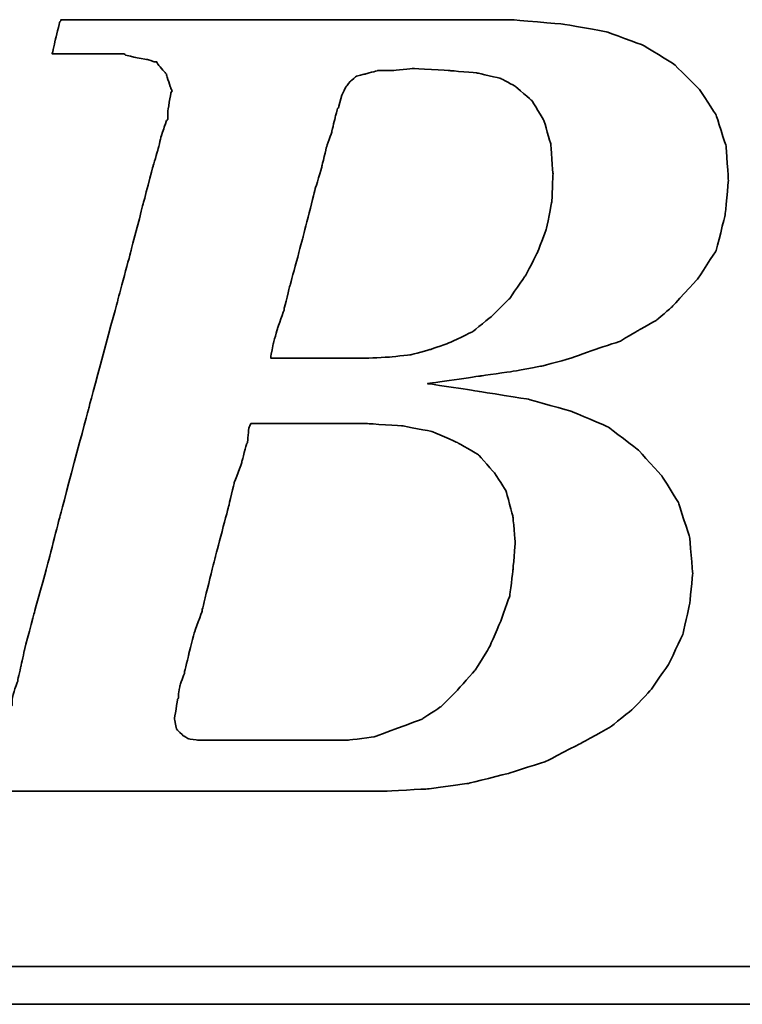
# Model space of a CAD drawing. Header units: millimetres. Extents: x 455 to 817, y 438 to 567.
# Tile 33 of 55: x 719.56 to 724.08, y 471.35 to 477.5. Entities that reach past the tile are written whole.
import ezdxf

# ---------------------------------------------------------------- set-up
doc = ezdxf.new("R2010")
doc.units = ezdxf.units.MM
doc.layers.add('DIM', color=4, linetype='CONTINUOUS')
doc.layers.add('layer 1', color=7, linetype='CONTINUOUS')

# ---------------------------------------------------------------- blocks, each defined once
blk = doc.blocks.new('TBI MOTION logo(完整正式版)')
at = {"layer": 'layer 1', "color": 22, "lineweight": 35}
for points, knots in [([(-64.65375, -6.86375), (-64.65375, -6.86375), (-64.84375, -7.29625), (-64.84375, -7.29625), (-64.84375, -7.29625), (-64.84375, -7.29625), (-64.86875, -7.34375), (-64.86875, -7.34375), (-64.86875, -7.34375), (-64.86875, -7.34375), (-64.86875, -7.36875), (-64.86875, -7.36875), (-64.86875, -7.36875), (-64.86875, -7.36875), (-65.15375, -7.65375), (-65.15375, -7.65375), (-65.15375, -7.65375), (-65.15375, -7.65375), (-65.17875, -7.65375), (-65.17875, -7.65375), (-65.17875, -7.65375), (-65.17875, -7.65375), (-65.20375, -7.67875), (-65.20375, -7.67875), (-65.20375, -7.67875), (-65.20375, -7.67875), (-65.58875, -7.87125), (-65.58875, -7.87125), (-65.58875, -7.87125), (-65.58875, -7.87125), (-65.63375, -7.87125), (-65.63375, -7.87125), (-65.63375, -7.87125), (-65.63375, -7.87125), (-65.65875, -7.89375), (-65.65875, -7.89375), (-65.65875, -7.89375), (-65.65875, -7.89375), (-66.09375, -7.94375), (-66.09375, -7.94375), (-66.09375, -7.94375), (-66.09375, -7.94375), (-66.11375, -7.94375), (-66.11375, -7.94375), (-66.11375, -7.94375), (-66.11375, -7.94375), (-66.16375, -7.94375), (-66.16375, -7.94375), (-66.16375, -7.94375), (-66.16375, -7.94375), (-66.30875, -7.94375), (-66.30875, -7.94375), (-66.30875, -7.94375), (-66.30875, -7.94375), (-66.69375, -7.94375), (-66.69375, -7.94375), (-66.69375, -7.94375), (-66.69375, -7.94375), (-67.07375, -7.94375), (-67.07375, -7.94375), (-67.07375, -7.94375), (-67.07375, -7.94375), (-67.12375, -7.94375), (-67.12375, -7.94375), (-67.12375, -7.94375), (-67.12375, -7.94375), (-67.12375, -7.96625), (-67.12375, -7.96625), (-67.12375, -7.96625), (-67.12375, -7.96625), (-67.14875, -7.99125), (-67.14875, -7.99125), (-67.14875, -7.99125), (-67.14875, -7.99125), (-67.24375, -8.34875), (-67.24375, -8.34875), (-67.24375, -8.34875), (-67.24375, -8.34875), (-67.31375, -8.68625), (-67.31375, -8.68625), (-67.31375, -8.68625), (-67.31375, -8.68625), (-67.26875, -8.68625), (-67.26875, -8.68625), (-67.26875, -8.68625), (-67.26875, -8.68625), (-67.07375, -8.68625), (-67.07375, -8.68625), (-67.07375, -8.68625), (-67.07375, -8.68625), (-66.54875, -8.68625), (-66.54875, -8.68625), (-66.54875, -8.68625), (-66.54875, -8.68625), (-65.82625, -8.68625), (-65.82625, -8.68625), (-65.82625, -8.68625), (-65.82625, -8.68625), (-65.01375, -8.68625), (-65.01375, -8.68625), (-65.01375, -8.68625), (-65.01375, -8.68625), (-64.05375, -8.68625), (-64.05375, -8.68625), (-64.05375, -8.68625), (-64.05375, -8.68625), (-62.08375, -8.68625), (-62.08375, -8.68625), (-62.08375, -8.68625), (-62.08375, -8.68625), (-60.06875, -8.68625), (-60.06875, -8.68625), (-60.06875, -8.68625), (-60.06875, -8.68625), (-59.10875, -8.68625), (-59.10875, -8.68625), (-59.10875, -8.68625), (-59.10875, -8.68625), (-58.29375, -8.68625), (-58.29375, -8.68625), (-58.29375, -8.68625), (-58.29375, -8.68625), (-57.57375, -8.68625), (-57.57375, -8.68625), (-57.57375, -8.68625), (-57.57375, -8.68625), (-57.04875, -8.68625), (-57.04875, -8.68625), (-57.04875, -8.68625), (-57.04875, -8.68625), (-56.85375, -8.68625), (-56.85375, -8.68625), (-56.85375, -8.68625), (-56.85375, -8.68625), (-56.70875, -8.68625), (-56.70875, -8.68625), (-56.70875, -8.68625), (-56.70875, -8.68625), (-56.61375, -8.68625), (-56.61375, -8.68625), (-56.61375, -8.68625), (-56.61375, -8.68625), (-56.56875, -8.68625), (-56.56875, -8.68625), (-56.56875, -8.68625), (-56.56875, -8.68625), (-55.65375, -8.63875), (-55.65375, -8.63875), (-55.65375, -8.63875), (-55.65375, -8.63875), (-54.76875, -8.51875), (-54.76875, -8.51875), (-54.76875, -8.51875), (-54.76875, -8.51875), (-53.90375, -8.30375), (-53.90375, -8.30375), (-53.90375, -8.30375), (-53.90375, -8.30375), (-53.08875, -8.03875), (-53.08875, -8.03875), (-53.08875, -8.03875), (-53.08875, -8.03875), (-52.34375, -7.65375), (-52.34375, -7.65375), (-52.34375, -7.65375), (-52.34375, -7.65375), (-51.69875, -7.29625), (-51.69875, -7.29625), (-51.69875, -7.29625), (-51.69875, -7.29625), (-51.21875, -6.91125), (-51.21875, -6.91125), (-51.21875, -6.91125), (-51.21875, -6.91125), (-50.83375, -6.50375), (-50.83375, -6.50375), (-50.83375, -6.50375), (-50.83375, -6.50375), (-50.44875, -5.94875), (-50.44875, -5.94875), (-50.44875, -5.94875), (-50.44875, -5.94875), (-50.13875, -5.30375), (-50.13875, -5.30375), (-50.13875, -5.30375), (-50.13875, -5.30375), (-49.99375, -4.65375), (-49.99375, -4.65375), (-49.99375, -4.65375), (-49.99375, -4.65375), (-49.92375, -3.98375), (-49.92375, -3.98375), (-49.92375, -3.98375), (-49.92375, -3.98375), (-49.99375, -3.19374), (-49.99375, -3.19374), (-49.99375, -3.19374), (-49.99375, -3.19374), (-50.23374, -2.44874), (-50.23374, -2.44874), (-50.23374, -2.44874), (-50.23374, -2.44874), (-50.59375, -1.87374), (-50.59375, -1.87374), (-50.59375, -1.87374), (-50.59375, -1.87374), (-51.09875, -1.31874), (-51.09875, -1.31874), (-51.09875, -1.31874), (-51.09875, -1.31874), (-51.74375, -0.81875), (-51.74375, -0.81875), (-51.74375, -0.81875), (-51.74375, -0.81875), (-52.53875, -0.48125), (-52.53875, -0.48125), (-52.53875, -0.48125), (-52.53875, -0.48125), (-53.47375, -0.21875), (-53.47375, -0.21875), (-53.47375, -0.21875), (-53.47375, -0.21875), (-54.52875, -0.04874), (-54.52875, -0.04874), (-54.52875, -0.04874), (-54.52875, -0.04874), (-55.65375, 0.12125), (-55.65375, 0.12125), (-55.65375, 0.12125), (-55.65375, 0.12125), (-54.50375, 0.28624), (-54.50375, 0.28624), (-54.50375, 0.28624), (-54.50375, 0.28624), (-53.83375, 0.38124), (-53.83375, 0.38124), (-53.83375, 0.38124), (-53.83375, 0.38124), (-53.18375, 0.50125), (-53.18375, 0.50125), (-53.18375, 0.50125), (-53.18375, 0.50125), (-52.55875, 0.66874), (-52.55875, 0.66874), (-52.55875, 0.66874), (-52.55875, 0.66874), (-52.03375, 0.86124), (-52.03375, 0.86124), (-52.03375, 0.86124), (-52.03375, 0.86124), (-51.50374, 1.03124), (-51.50374, 1.03124), (-51.50374, 1.03124), (-51.50374, 1.03124), (-51.09875, 1.27125), (-51.09875, 1.27125), (-51.09875, 1.27125), (-51.09875, 1.27125), (-50.71375, 1.48624), (-50.71375, 1.48624), (-50.71375, 1.48624), (-50.71375, 1.48624), (-50.37625, 1.77625), (-50.37625, 1.77625), (-50.37625, 1.77625), (-50.37625, 1.77625), (-49.82375, 2.37625), (-49.82375, 2.37625), (-49.82375, 2.37625), (-49.82375, 2.37625), (-49.41875, 2.99625), (-49.41875, 2.99625), (-49.41875, 2.99625), (-49.41875, 2.99625), (-49.22375, 3.76625), (-49.22375, 3.76625), (-49.22375, 3.76625), (-49.22375, 3.76625), (-49.15375, 4.50874), (-49.15375, 4.50874), (-49.15375, 4.50874), (-49.15375, 4.50874), (-49.20375, 5.25125), (-49.20375, 5.25125), (-49.20375, 5.25125), (-49.20375, 5.25125), (-49.41875, 5.92625), (-49.41875, 5.92625), (-49.41875, 5.92625), (-49.41875, 5.92625), (-49.77875, 6.47625), (-49.77875, 6.47625), (-49.77875, 6.47625), (-49.77875, 6.47625), (-50.33125, 7.02624), (-50.33125, 7.02624), (-50.33125, 7.02624), (-50.33125, 7.02624), (-51.00125, 7.43625), (-51.00125, 7.43625), (-51.00125, 7.43625), (-51.00125, 7.43625), (-51.79375, 7.72625), (-51.79375, 7.72625), (-51.79375, 7.72625), (-51.79375, 7.72625), (-52.72875, 7.89124), (-52.72875, 7.89124), (-52.72875, 7.89124), (-52.72875, 7.89124), (-53.83375, 7.98625), (-53.83375, 7.98625), (-53.83375, 7.98625), (-53.83375, 7.98625), (-53.92875, 7.98625), (-53.92875, 7.98625), (-53.92875, 7.98625), (-53.92875, 7.98625), (-54.26375, 7.98625), (-54.26375, 7.98625), (-54.26375, 7.98625), (-54.26375, 7.98625), (-54.74375, 7.98625), (-54.74375, 7.98625), (-54.74375, 7.98625), (-54.74375, 7.98625), (-55.36875, 7.98625), (-55.36875, 7.98625), (-55.36875, 7.98625), (-55.36875, 7.98625), (-56.13375, 7.98625), (-56.13375, 7.98625), (-56.13375, 7.98625), (-56.13375, 7.98625), (-56.94875, 7.98625), (-56.94875, 7.98625), (-56.94875, 7.98625), (-56.94875, 7.98625), (-58.77625, 7.98625), (-58.77625, 7.98625), (-58.77625, 7.98625), (-58.77625, 7.98625), (-60.59875, 7.98625), (-60.59875, 7.98625), (-60.59875, 7.98625), (-60.59875, 7.98625), (-61.41375, 7.98625), (-61.41375, 7.98625), (-61.41375, 7.98625), (-61.41375, 7.98625), (-62.17875, 7.98625), (-62.17875, 7.98625), (-62.17875, 7.98625), (-62.17875, 7.98625), (-62.80375, 7.98625), (-62.80375, 7.98625), (-62.80375, 7.98625), (-62.80375, 7.98625), (-63.30625, 7.98625), (-63.30625, 7.98625), (-63.30625, 7.98625), (-63.30625, 7.98625), (-63.57375, 7.98625), (-63.57375, 7.98625), (-63.57375, 7.98625), (-63.57375, 7.98625), (-63.57375, 7.96375), (-63.57375, 7.96375), (-63.57375, 7.96375), (-63.57375, 7.96375), (-63.59875, 7.94125), (-63.59875, 7.94125), (-63.59875, 7.94125), (-63.59875, 7.94125), (-63.69375, 7.55625), (-63.69375, 7.55625), (-63.69375, 7.55625), (-63.69375, 7.55625), (-63.76375, 7.24624), (-63.76375, 7.24624), (-63.76375, 7.24624), (-63.76375, 7.24624), (-63.23875, 7.24624), (-63.23875, 7.24624), (-63.23875, 7.24624), (-63.23875, 7.24624), (-62.75875, 7.24624), (-62.75875, 7.24624), (-62.75875, 7.24624), (-62.75875, 7.24624), (-62.61125, 7.24624), (-62.61125, 7.24624), (-62.61125, 7.24624), (-62.61125, 7.24624), (-62.56625, 7.24624), (-62.56625, 7.24624), (-62.56625, 7.24624), (-62.56625, 7.24624), (-62.22875, 7.24624), (-62.22875, 7.24624), (-62.22875, 7.24624), (-62.22875, 7.24624), (-62.20375, 7.24624), (-62.20375, 7.24624), (-62.20375, 7.24624), (-62.20375, 7.24624), (-62.17875, 7.21875), (-62.17875, 7.21875), (-62.17875, 7.21875), (-62.17875, 7.21875), (-61.96375, 7.17125), (-61.96375, 7.17125), (-61.96375, 7.17125), (-61.96375, 7.17125), (-61.72375, 7.12624), (-61.72375, 7.12624), (-61.72375, 7.12624), (-61.72375, 7.12624), (-61.70375, 7.12624), (-61.70375, 7.12624), (-61.70375, 7.12624), (-61.70375, 7.12624), (-61.55875, 7.07624), (-61.55875, 7.07624), (-61.55875, 7.07624), (-61.55875, 7.07624), (-61.50875, 7.07624), (-61.50875, 7.07624), (-61.50875, 7.07624), (-61.50875, 7.07624), (-61.48375, 7.02624), (-61.48375, 7.02624), (-61.48375, 7.02624), (-61.48375, 7.02624), (-61.31875, 6.83375), (-61.31875, 6.83375), (-61.31875, 6.83375), (-61.31875, 6.83375), (-61.29375, 6.81125), (-61.29375, 6.81125), (-61.29375, 6.81125), (-61.29375, 6.81125), (-61.29375, 6.78625), (-61.29375, 6.78625), (-61.29375, 6.78625), (-61.29375, 6.78625), (-61.19875, 6.50124), (-61.19875, 6.50124), (-61.19875, 6.50124), (-61.19875, 6.50124), (-61.17375, 6.45124), (-61.17375, 6.45124), (-61.17375, 6.45124), (-61.17375, 6.45124), (-61.19875, 6.40625), (-61.19875, 6.40625), (-61.19875, 6.40625), (-61.19875, 6.40625), (-61.26875, 5.99624), (-61.26875, 5.99624), (-61.26875, 5.99624), (-61.26875, 5.99624), (-61.26875, 5.85125), (-61.26875, 5.85125), (-61.26875, 5.85125), (-61.26875, 5.85125), (-61.26875, 5.82625), (-61.26875, 5.82625), (-61.26875, 5.82625), (-61.26875, 5.82625), (-61.29375, 5.80625), (-61.29375, 5.80625), (-61.29375, 5.80625), (-61.29375, 5.80625), (-61.34125, 5.66125), (-61.34125, 5.66125), (-61.34125, 5.66125), (-61.34125, 5.66125), (-61.41375, 5.44625), (-61.41375, 5.44625), (-61.41375, 5.44625), (-61.41375, 5.44625), (-61.48375, 5.15625), (-61.48375, 5.15625), (-61.48375, 5.15625), (-61.48375, 5.15625), (-61.58375, 4.82124), (-61.58375, 4.82124), (-61.58375, 4.82124), (-61.58375, 4.82124), (-61.79875, 4.00375), (-61.79875, 4.00375), (-61.79875, 4.00375), (-61.79875, 4.00375), (-62.05875, 2.99625), (-62.05875, 2.99625), (-62.05875, 2.99625), (-62.05875, 2.99625), (-62.34875, 1.91625), (-62.34875, 1.91625), (-62.34875, 1.91625), (-62.34875, 1.91625), (-62.97375, -0.41124), (-62.97375, -0.41124), (-62.97375, -0.41124), (-62.97375, -0.41124), (-63.59875, -2.75875), (-63.59875, -2.75875), (-63.59875, -2.75875), (-63.59875, -2.75875), (-63.88375, -3.86374), (-63.88375, -3.86374), (-63.88375, -3.86374), (-63.88375, -3.86374), (-64.14875, -4.82374), (-64.14875, -4.82374), (-64.14875, -4.82374), (-64.14875, -4.82374), (-64.36375, -5.64125), (-64.36375, -5.64125), (-64.36375, -5.64125), (-64.36375, -5.64125), (-64.43625, -5.97625), (-64.43625, -5.97625), (-64.43625, -5.97625), (-64.43625, -5.97625), (-64.50875, -6.28625), (-64.50875, -6.28625), (-64.50875, -6.28625), (-64.50875, -6.28625), (-64.50875, -6.30875), (-64.50875, -6.30875), (-64.50875, -6.30875), (-64.50875, -6.30875), (-64.57875, -6.50375), (-64.57875, -6.50375), (-64.57875, -6.50375), (-64.57875, -6.50375), (-64.62875, -6.69625), (-64.62875, -6.69625), (-64.62875, -6.69625), (-64.62875, -6.69625), (-64.62875, -6.76875), (-64.62875, -6.76875), (-64.62875, -6.76875), (-64.62875, -6.76875), (-64.62875, -6.81375), (-64.62875, -6.81375), (-64.62875, -6.81375), (-64.62875, -6.81375), (-64.62875, -6.83875), (-64.62875, -6.83875), (-64.62875, -6.83875), (-64.62875, -6.83875), (-64.65375, -6.86375), (-64.65375, -6.86375)], [0, 0, 0, 0, 0.00719424, 0.00719424, 0.00719424, 0.00719425, 0.01438849, 0.01438849, 0.01438849, 0.0143885, 0.02158273, 0.02158273, 0.02158273, 0.02158274, 0.02877698, 0.02877698, 0.02877698, 0.02877699, 0.03597122, 0.03597122, 0.03597122, 0.03597123, 0.04316547, 0.04316547, 0.04316547, 0.04316548, 0.05035971, 0.05035971, 0.05035971, 0.05035972, 0.05755396, 0.05755396, 0.05755396, 0.05755397, 0.0647482, 0.0647482, 0.0647482, 0.06474821, 0.07194245, 0.07194245, 0.07194245, 0.07194246, 0.07913669, 0.07913669, 0.07913669, 0.0791367, 0.08633094, 0.08633094, 0.08633094, 0.08633095, 0.09352518, 0.09352518, 0.09352518, 0.09352519, 0.10071942, 0.10071942, 0.10071942, 0.10071943, 0.10791367, 0.10791367, 0.10791367, 0.10791368, 0.11510791, 0.11510791, 0.11510791, 0.11510792, 0.12230216, 0.12230216, 0.12230216, 0.12230217, 0.1294964, 0.1294964, 0.1294964, 0.12949641, 0.13669065, 0.13669065, 0.13669065, 0.13669066, 0.14388489, 0.14388489, 0.14388489, 0.1438849, 0.15107914, 0.15107914, 0.15107914, 0.15107915, 0.15827338, 0.15827338, 0.15827338, 0.15827339, 0.16546763, 0.16546763, 0.16546763, 0.16546764, 0.17266187, 0.17266187, 0.17266187, 0.17266188, 0.17985612, 0.17985612, 0.17985612, 0.17985613, 0.18705036, 0.18705036, 0.18705036, 0.18705037, 0.1942446, 0.1942446, 0.1942446, 0.19424461, 0.20143885, 0.20143885, 0.20143885, 0.20143886, 0.20863309, 0.20863309, 0.20863309, 0.2086331, 0.21582734, 0.21582734, 0.21582734, 0.21582735, 0.22302158, 0.22302158, 0.22302158, 0.22302159, 0.23021583, 0.23021583, 0.23021583, 0.23021584, 0.23741007, 0.23741007, 0.23741007, 0.23741008, 0.24460432, 0.24460432, 0.24460432, 0.24460433, 0.25179856, 0.25179856, 0.25179856, 0.25179857, 0.25899281, 0.25899281, 0.25899281, 0.25899282, 0.26618705, 0.26618705, 0.26618705, 0.26618706, 0.27338129, 0.27338129, 0.27338129, 0.2733813, 0.28057554, 0.28057554, 0.28057554, 0.28057555, 0.28776978, 0.28776978, 0.28776978, 0.28776979, 0.29496403, 0.29496403, 0.29496403, 0.29496404, 0.30215827, 0.30215827, 0.30215827, 0.30215828, 0.30935252, 0.30935252, 0.30935252, 0.30935253, 0.31654676, 0.31654676, 0.31654676, 0.31654677, 0.32374101, 0.32374101, 0.32374101, 0.32374102, 0.33093525, 0.33093525, 0.33093525, 0.33093526, 0.3381295, 0.3381295, 0.3381295, 0.33812951, 0.34532374, 0.34532374, 0.34532374, 0.34532375, 0.35251799, 0.35251799, 0.35251799, 0.352518, 0.35971223, 0.35971223, 0.35971223, 0.35971224, 0.36690647, 0.36690647, 0.36690647, 0.36690648, 0.37410072, 0.37410072, 0.37410072, 0.37410073, 0.38129496, 0.38129496, 0.38129496, 0.38129497, 0.38848921, 0.38848921, 0.38848921, 0.38848922, 0.39568345, 0.39568345, 0.39568345, 0.39568346, 0.4028777, 0.4028777, 0.4028777, 0.40287771, 0.41007194, 0.41007194, 0.41007194, 0.41007195, 0.41726619, 0.41726619, 0.41726619, 0.4172662, 0.42446043, 0.42446043, 0.42446043, 0.42446044, 0.43165468, 0.43165468, 0.43165468, 0.43165469, 0.43884892, 0.43884892, 0.43884892, 0.43884893, 0.44604317, 0.44604317, 0.44604317, 0.44604318, 0.45323741, 0.45323741, 0.45323741, 0.45323742, 0.46043165, 0.46043165, 0.46043165, 0.46043166, 0.4676259, 0.4676259, 0.4676259, 0.46762591, 0.47482014, 0.47482014, 0.47482014, 0.47482015, 0.48201439, 0.48201439, 0.48201439, 0.4820144, 0.48920863, 0.48920863, 0.48920863, 0.48920864, 0.49640288, 0.49640288, 0.49640288, 0.49640289, 0.50359712, 0.50359712, 0.50359712, 0.50359713, 0.51079137, 0.51079137, 0.51079137, 0.51079138, 0.51798561, 0.51798561, 0.51798561, 0.51798562, 0.52517986, 0.52517986, 0.52517986, 0.52517987, 0.5323741, 0.5323741, 0.5323741, 0.53237411, 0.53956835, 0.53956835, 0.53956835, 0.53956836, 0.54676259, 0.54676259, 0.54676259, 0.5467626, 0.55395683, 0.55395683, 0.55395683, 0.55395684, 0.56115108, 0.56115108, 0.56115108, 0.56115109, 0.56834532, 0.56834532, 0.56834532, 0.56834533, 0.57553957, 0.57553957, 0.57553957, 0.57553958, 0.58273381, 0.58273381, 0.58273381, 0.58273382, 0.58992806, 0.58992806, 0.58992806, 0.58992807, 0.5971223, 0.5971223, 0.5971223, 0.59712231, 0.60431655, 0.60431655, 0.60431655, 0.60431656, 0.61151079, 0.61151079, 0.61151079, 0.6115108, 0.61870504, 0.61870504, 0.61870504, 0.61870505, 0.62589928, 0.62589928, 0.62589928, 0.62589929, 0.63309353, 0.63309353, 0.63309353, 0.63309354, 0.64028777, 0.64028777, 0.64028777, 0.64028778, 0.64748201, 0.64748201, 0.64748201, 0.64748202, 0.65467626, 0.65467626, 0.65467626, 0.65467627, 0.6618705, 0.6618705, 0.6618705, 0.66187051, 0.66906475, 0.66906475, 0.66906475, 0.66906476, 0.67625899, 0.67625899, 0.67625899, 0.676259, 0.68345324, 0.68345324, 0.68345324, 0.68345325, 0.69064748, 0.69064748, 0.69064748, 0.69064749, 0.69784173, 0.69784173, 0.69784173, 0.69784174, 0.70503597, 0.70503597, 0.70503597, 0.70503598, 0.71223022, 0.71223022, 0.71223022, 0.71223023, 0.71942446, 0.71942446, 0.71942446, 0.71942447, 0.72661871, 0.72661871, 0.72661871, 0.72661872, 0.73381295, 0.73381295, 0.73381295, 0.73381296, 0.74100719, 0.74100719, 0.74100719, 0.7410072, 0.74820144, 0.74820144, 0.74820144, 0.74820145, 0.75539568, 0.75539568, 0.75539568, 0.75539569, 0.76258993, 0.76258993, 0.76258993, 0.76258994, 0.76978417, 0.76978417, 0.76978417, 0.76978418, 0.77697842, 0.77697842, 0.77697842, 0.77697843, 0.78417266, 0.78417266, 0.78417266, 0.78417267, 0.79136691, 0.79136691, 0.79136691, 0.79136692, 0.79856115, 0.79856115, 0.79856115, 0.79856116, 0.8057554, 0.8057554, 0.8057554, 0.80575541, 0.81294964, 0.81294964, 0.81294964, 0.81294965, 0.82014388, 0.82014388, 0.82014388, 0.82014389, 0.82733813, 0.82733813, 0.82733813, 0.82733814, 0.83453237, 0.83453237, 0.83453237, 0.83453238, 0.84172662, 0.84172662, 0.84172662, 0.84172663, 0.84892086, 0.84892086, 0.84892086, 0.84892087, 0.85611511, 0.85611511, 0.85611511, 0.85611512, 0.86330935, 0.86330935, 0.86330935, 0.86330936, 0.8705036, 0.8705036, 0.8705036, 0.87050361, 0.87769784, 0.87769784, 0.87769784, 0.87769785, 0.88489209, 0.88489209, 0.88489209, 0.8848921, 0.89208633, 0.89208633, 0.89208633, 0.89208634, 0.89928058, 0.89928058, 0.89928058, 0.89928059, 0.90647482, 0.90647482, 0.90647482, 0.90647483, 0.91366906, 0.91366906, 0.91366906, 0.91366907, 0.92086331, 0.92086331, 0.92086331, 0.92086332, 0.92805755, 0.92805755, 0.92805755, 0.92805756, 0.9352518, 0.9352518, 0.9352518, 0.93525181, 0.94244604, 0.94244604, 0.94244604, 0.94244605, 0.94964029, 0.94964029, 0.94964029, 0.9496403, 0.95683453, 0.95683453, 0.95683453, 0.95683454, 0.96402878, 0.96402878, 0.96402878, 0.96402879, 0.97122302, 0.97122302, 0.97122302, 0.97122303, 0.97841727, 0.97841727, 0.97841727, 0.97841728, 0.98561151, 0.98561151, 0.98561151, 0.98561152, 0.99280576, 0.99280576, 0.99280576, 0.99280577, 1, 1, 1, 1]), ([(-57.50375, 6.35625), (-57.50375, 6.35625), (-57.57375, 6.11625), (-57.57375, 6.11625), (-57.57375, 6.11625), (-57.57375, 6.11625), (-57.57375, 6.09125), (-57.57375, 6.09125), (-57.57375, 6.09125), (-57.57375, 6.09125), (-57.59875, 6.06625), (-57.59875, 6.06625), (-57.59875, 6.06625), (-57.59875, 6.06625), (-57.64875, 5.87625), (-57.64875, 5.87625), (-57.64875, 5.87625), (-57.64875, 5.87625), (-57.71875, 5.58875), (-57.71875, 5.58875), (-57.71875, 5.58875), (-57.71875, 5.58875), (-57.71875, 5.56625), (-57.71875, 5.56625), (-57.71875, 5.56625), (-57.71875, 5.56625), (-57.83875, 5.23125), (-57.83875, 5.23125), (-57.83875, 5.23125), (-57.83875, 5.23125), (-57.93625, 4.82124), (-57.93625, 4.82124), (-57.93625, 4.82124), (-57.93625, 4.82124), (-57.93625, 4.79624), (-57.93625, 4.79624), (-57.93625, 4.79624), (-57.93625, 4.79624), (-58.07875, 4.34125), (-58.07875, 4.34125), (-58.07875, 4.34125), (-58.07875, 4.34125), (-58.34375, 3.28625), (-58.34375, 3.28625), (-58.34375, 3.28625), (-58.34375, 3.28625), (-58.62875, 2.23124), (-58.62875, 2.23124), (-58.62875, 2.23124), (-58.62875, 2.23124), (-58.74875, 1.75125), (-58.74875, 1.75125), (-58.74875, 1.75125), (-58.74875, 1.75125), (-58.74875, 1.72625), (-58.74875, 1.72625), (-58.74875, 1.72625), (-58.74875, 1.72625), (-58.89375, 1.31625), (-58.89375, 1.31625), (-58.89375, 1.31625), (-58.89375, 1.31625), (-58.98875, 0.98124), (-58.98875, 0.98124), (-58.98875, 0.98124), (-58.98875, 0.98124), (-59.03875, 0.71625), (-59.03875, 0.71625), (-59.03875, 0.71625), (-59.03875, 0.71625), (-59.03875, 0.66874), (-59.03875, 0.66874), (-59.03875, 0.66874), (-59.03875, 0.66874), (-58.91875, 0.66874), (-58.91875, 0.66874), (-58.91875, 0.66874), (-58.91875, 0.66874), (-58.53375, 0.66874), (-58.53375, 0.66874), (-58.53375, 0.66874), (-58.53375, 0.66874), (-58.10375, 0.66874), (-58.10375, 0.66874), (-58.10375, 0.66874), (-58.10375, 0.66874), (-57.66875, 0.66874), (-57.66875, 0.66874), (-57.66875, 0.66874), (-57.66875, 0.66874), (-57.33375, 0.66874), (-57.33375, 0.66874), (-57.33375, 0.66874), (-57.33375, 0.66874), (-57.09375, 0.66874), (-57.09375, 0.66874), (-57.09375, 0.66874), (-57.09375, 0.66874), (-56.99875, 0.66874), (-56.99875, 0.66874), (-56.99875, 0.66874), (-56.99875, 0.66874), (-56.49375, 0.69374), (-56.49375, 0.69374), (-56.49375, 0.69374), (-56.49375, 0.69374), (-56.01375, 0.74374), (-56.01375, 0.74374), (-56.01375, 0.74374), (-56.01375, 0.74374), (-55.58375, 0.86124), (-55.58375, 0.86124), (-55.58375, 0.86124), (-55.58375, 0.86124), (-55.17375, 1.00624), (-55.17375, 1.00624), (-55.17375, 1.00624), (-55.17375, 1.00624), (-54.67375, 1.24625), (-54.67375, 1.24625), (-54.67375, 1.24625), (-54.67375, 1.24625), (-54.26375, 1.58124), (-54.26375, 1.58124), (-54.26375, 1.58124), (-54.26375, 1.58124), (-53.87875, 1.96374), (-53.87875, 1.96374), (-53.87875, 1.96374), (-53.87875, 1.96374), (-53.54375, 2.44625), (-53.54375, 2.44625), (-53.54375, 2.44625), (-53.54375, 2.44625), (-53.27875, 2.95125), (-53.27875, 2.95125), (-53.27875, 2.95125), (-53.27875, 2.95125), (-53.08875, 3.45124), (-53.08875, 3.45124), (-53.08875, 3.45124), (-53.08875, 3.45124), (-52.96875, 4.05124), (-52.96875, 4.05124), (-52.96875, 4.05124), (-52.96875, 4.05124), (-52.94375, 4.65125), (-52.94375, 4.65125), (-52.94375, 4.65125), (-52.94375, 4.65125), (-52.99375, 5.30125), (-52.99375, 5.30125), (-52.99375, 5.30125), (-52.99375, 5.30125), (-53.13875, 5.80625), (-53.13875, 5.80625), (-53.13875, 5.80625), (-53.13875, 5.80625), (-53.39875, 6.23625), (-53.39875, 6.23625), (-53.39875, 6.23625), (-53.39875, 6.23625), (-53.75875, 6.54875), (-53.75875, 6.54875), (-53.75875, 6.54875), (-53.75875, 6.54875), (-54.07375, 6.71625), (-54.07375, 6.71625), (-54.07375, 6.71625), (-54.07375, 6.71625), (-54.57375, 6.83375), (-54.57375, 6.83375), (-54.57375, 6.83375), (-54.57375, 6.83375), (-55.17375, 6.88625), (-55.17375, 6.88625), (-55.17375, 6.88625), (-55.17375, 6.88625), (-55.96875, 6.93125), (-55.96875, 6.93125), (-55.96875, 6.93125), (-55.96875, 6.93125), (-56.39875, 6.88625), (-56.39875, 6.88625), (-56.39875, 6.88625), (-56.39875, 6.88625), (-56.42125, 6.88625), (-56.42125, 6.88625), (-56.42125, 6.88625), (-56.42125, 6.88625), (-56.73375, 6.88625), (-56.73375, 6.88625), (-56.73375, 6.88625), (-56.73375, 6.88625), (-56.99875, 6.81125), (-56.99875, 6.81125), (-56.99875, 6.81125), (-56.99875, 6.81125), (-57.02375, 6.81125), (-57.02375, 6.81125), (-57.02375, 6.81125), (-57.02375, 6.81125), (-57.18875, 6.76625), (-57.18875, 6.76625), (-57.18875, 6.76625), (-57.18875, 6.76625), (-57.30875, 6.66625), (-57.30875, 6.66625), (-57.30875, 6.66625), (-57.30875, 6.66625), (-57.40875, 6.54875), (-57.40875, 6.54875), (-57.40875, 6.54875), (-57.40875, 6.54875), (-57.50375, 6.35625), (-57.50375, 6.35625)], [0, 0, 0, 0, 0.01851852, 0.01851852, 0.01851852, 0.01851853, 0.03703704, 0.03703704, 0.03703704, 0.03703705, 0.05555556, 0.05555556, 0.05555556, 0.05555557, 0.07407407, 0.07407407, 0.07407407, 0.07407408, 0.09259259, 0.09259259, 0.09259259, 0.0925926, 0.11111111, 0.11111111, 0.11111111, 0.11111112, 0.12962963, 0.12962963, 0.12962963, 0.12962964, 0.14814815, 0.14814815, 0.14814815, 0.14814816, 0.16666667, 0.16666667, 0.16666667, 0.16666668, 0.18518519, 0.18518519, 0.18518519, 0.1851852, 0.2037037, 0.2037037, 0.2037037, 0.20370371, 0.22222222, 0.22222222, 0.22222222, 0.22222223, 0.24074074, 0.24074074, 0.24074074, 0.24074075, 0.25925926, 0.25925926, 0.25925926, 0.25925927, 0.27777778, 0.27777778, 0.27777778, 0.27777779, 0.2962963, 0.2962963, 0.2962963, 0.29629631, 0.31481481, 0.31481481, 0.31481481, 0.31481482, 0.33333333, 0.33333333, 0.33333333, 0.33333334, 0.35185185, 0.35185185, 0.35185185, 0.35185186, 0.37037037, 0.37037037, 0.37037037, 0.37037038, 0.38888889, 0.38888889, 0.38888889, 0.3888889, 0.40740741, 0.40740741, 0.40740741, 0.40740742, 0.42592593, 0.42592593, 0.42592593, 0.42592594, 0.44444444, 0.44444444, 0.44444444, 0.44444445, 0.46296296, 0.46296296, 0.46296296, 0.46296297, 0.48148148, 0.48148148, 0.48148148, 0.48148149, 0.5, 0.5, 0.5, 0.50000001, 0.51851852, 0.51851852, 0.51851852, 0.51851853, 0.53703704, 0.53703704, 0.53703704, 0.53703705, 0.55555556, 0.55555556, 0.55555556, 0.55555557, 0.57407407, 0.57407407, 0.57407407, 0.57407408, 0.59259259, 0.59259259, 0.59259259, 0.5925926, 0.61111111, 0.61111111, 0.61111111, 0.61111112, 0.62962963, 0.62962963, 0.62962963, 0.62962964, 0.64814815, 0.64814815, 0.64814815, 0.64814816, 0.66666667, 0.66666667, 0.66666667, 0.66666668, 0.68518519, 0.68518519, 0.68518519, 0.6851852, 0.7037037, 0.7037037, 0.7037037, 0.70370371, 0.72222222, 0.72222222, 0.72222222, 0.72222223, 0.74074074, 0.74074074, 0.74074074, 0.74074075, 0.75925926, 0.75925926, 0.75925926, 0.75925927, 0.77777778, 0.77777778, 0.77777778, 0.77777779, 0.7962963, 0.7962963, 0.7962963, 0.79629631, 0.81481481, 0.81481481, 0.81481481, 0.81481482, 0.83333333, 0.83333333, 0.83333333, 0.83333334, 0.85185185, 0.85185185, 0.85185185, 0.85185186, 0.87037037, 0.87037037, 0.87037037, 0.87037038, 0.88888889, 0.88888889, 0.88888889, 0.8888889, 0.90740741, 0.90740741, 0.90740741, 0.90740742, 0.92592593, 0.92592593, 0.92592593, 0.92592594, 0.94444444, 0.94444444, 0.94444444, 0.94444445, 0.96296296, 0.96296296, 0.96296296, 0.96296297, 0.98148148, 0.98148148, 0.98148148, 0.98148149, 1, 1, 1, 1]), ([(-61.03125, -6.57375), (-61.03125, -6.57375), (-61.03125, -6.67125), (-61.03125, -6.67125), (-61.03125, -6.67125), (-61.03125, -6.67125), (-61.05375, -6.69625), (-61.05375, -6.69625), (-61.05375, -6.69625), (-61.05375, -6.69625), (-61.12375, -7.12875), (-61.12375, -7.12875), (-61.12375, -7.12875), (-61.12375, -7.12875), (-61.07875, -7.34375), (-61.07875, -7.34375), (-61.07875, -7.34375), (-61.07875, -7.34375), (-60.93375, -7.48875), (-60.93375, -7.48875), (-60.93375, -7.48875), (-60.93375, -7.48875), (-60.81375, -7.55625), (-60.81375, -7.55625), (-60.81375, -7.55625), (-60.81375, -7.55625), (-60.62375, -7.58375), (-60.62375, -7.58375), (-60.62375, -7.58375), (-60.62375, -7.58375), (-60.30875, -7.58375), (-60.30875, -7.58375), (-60.30875, -7.58375), (-60.30875, -7.58375), (-59.97375, -7.58375), (-59.97375, -7.58375), (-59.97375, -7.58375), (-59.97375, -7.58375), (-59.87875, -7.58375), (-59.87875, -7.58375), (-59.87875, -7.58375), (-59.87875, -7.58375), (-59.63625, -7.58375), (-59.63625, -7.58375), (-59.63625, -7.58375), (-59.63625, -7.58375), (-58.96875, -7.58375), (-58.96875, -7.58375), (-58.96875, -7.58375), (-58.96875, -7.58375), (-58.29375, -7.58375), (-58.29375, -7.58375), (-58.29375, -7.58375), (-58.29375, -7.58375), (-58.05375, -7.58375), (-58.05375, -7.58375), (-58.05375, -7.58375), (-58.05375, -7.58375), (-57.98375, -7.58375), (-57.98375, -7.58375), (-57.98375, -7.58375), (-57.98375, -7.58375), (-57.35875, -7.58375), (-57.35875, -7.58375), (-57.35875, -7.58375), (-57.35875, -7.58375), (-56.78375, -7.50875), (-56.78375, -7.50875), (-56.78375, -7.50875), (-56.78375, -7.50875), (-56.27875, -7.31875), (-56.27875, -7.31875), (-56.27875, -7.31875), (-56.27875, -7.31875), (-55.77375, -7.12875), (-55.77375, -7.12875), (-55.77375, -7.12875), (-55.77375, -7.12875), (-55.36875, -6.86375), (-55.36875, -6.86375), (-55.36875, -6.86375), (-55.36875, -6.86375), (-55.00875, -6.50375), (-55.00875, -6.50375), (-55.00875, -6.50375), (-55.00875, -6.50375), (-54.62375, -6.06875), (-54.62375, -6.06875), (-54.62375, -6.06875), (-54.62375, -6.06875), (-54.31375, -5.56875), (-54.31375, -5.56875), (-54.31375, -5.56875), (-54.31375, -5.56875), (-54.07375, -5.01625), (-54.07375, -5.01625), (-54.07375, -5.01625), (-54.07375, -5.01625), (-53.87875, -4.46374), (-53.87875, -4.46374), (-53.87875, -4.46374), (-53.87875, -4.46374), (-53.80875, -3.91375), (-53.80875, -3.91375), (-53.80875, -3.91375), (-53.80875, -3.91375), (-53.75875, -3.31375), (-53.75875, -3.31375), (-53.75875, -3.31375), (-53.75875, -3.31375), (-53.80875, -2.75875), (-53.80875, -2.75875), (-53.80875, -2.75875), (-53.80875, -2.75875), (-53.95375, -2.20875), (-53.95375, -2.20875), (-53.95375, -2.20875), (-53.95375, -2.20875), (-54.19375, -1.82625), (-54.19375, -1.82625), (-54.19375, -1.82625), (-54.19375, -1.82625), (-54.55375, -1.41875), (-54.55375, -1.41875), (-54.55375, -1.41875), (-54.55375, -1.41875), (-55.00875, -1.15125), (-55.00875, -1.15125), (-55.00875, -1.15125), (-55.00875, -1.15125), (-55.56125, -0.91375), (-55.56125, -0.91375), (-55.56125, -0.91375), (-55.56125, -0.91375), (-56.18125, -0.79375), (-56.18125, -0.79375), (-56.18125, -0.79375), (-56.18125, -0.79375), (-56.94875, -0.74374), (-56.94875, -0.74374), (-56.94875, -0.74374), (-56.94875, -0.74374), (-56.99875, -0.74374), (-56.99875, -0.74374), (-56.99875, -0.74374), (-56.99875, -0.74374), (-57.09375, -0.74374), (-57.09375, -0.74374), (-57.09375, -0.74374), (-57.09375, -0.74374), (-57.38375, -0.74374), (-57.38375, -0.74374), (-57.38375, -0.74374), (-57.38375, -0.74374), (-57.76875, -0.74374), (-57.76875, -0.74374), (-57.76875, -0.74374), (-57.76875, -0.74374), (-58.24625, -0.74374), (-58.24625, -0.74374), (-58.24625, -0.74374), (-58.24625, -0.74374), (-58.72875, -0.74374), (-58.72875, -0.74374), (-58.72875, -0.74374), (-58.72875, -0.74374), (-59.20875, -0.74374), (-59.20875, -0.74374), (-59.20875, -0.74374), (-59.20875, -0.74374), (-59.46875, -0.74374), (-59.46875, -0.74374), (-59.46875, -0.74374), (-59.46875, -0.74374), (-59.51625, -0.83875), (-59.51625, -0.83875), (-59.51625, -0.83875), (-59.51625, -0.83875), (-59.54375, -1.15125), (-59.54375, -1.15125), (-59.54375, -1.15125), (-59.54375, -1.15125), (-59.56375, -1.17874), (-59.56375, -1.17874), (-59.56375, -1.17874), (-59.56375, -1.17874), (-59.66375, -1.55875), (-59.66375, -1.55875), (-59.66375, -1.55875), (-59.66375, -1.55875), (-59.66375, -1.58375), (-59.66375, -1.58375), (-59.66375, -1.58375), (-59.66375, -1.58375), (-59.82875, -2.01874), (-59.82875, -2.01874), (-59.82875, -2.01874), (-59.82875, -2.01874), (-59.94875, -2.52125), (-59.94875, -2.52125), (-59.94875, -2.52125), (-59.94875, -2.52125), (-60.23875, -3.62375), (-60.23875, -3.62375), (-60.23875, -3.62375), (-60.23875, -3.62375), (-60.52375, -4.77624), (-60.52375, -4.77624), (-60.52375, -4.77624), (-60.52375, -4.77624), (-60.52375, -4.79874), (-60.52375, -4.79874), (-60.52375, -4.79874), (-60.52375, -4.79874), (-60.69125, -5.25375), (-60.69125, -5.25375), (-60.69125, -5.25375), (-60.69125, -5.25375), (-60.81375, -5.73625), (-60.81375, -5.73625), (-60.81375, -5.73625), (-60.81375, -5.73625), (-60.90875, -6.11875), (-60.90875, -6.11875), (-60.90875, -6.11875), (-60.90875, -6.11875), (-60.90875, -6.14375), (-60.90875, -6.14375), (-60.90875, -6.14375), (-60.90875, -6.14375), (-61.00375, -6.40875), (-61.00375, -6.40875), (-61.00375, -6.40875), (-61.00375, -6.40875), (-61.03125, -6.57375), (-61.03125, -6.57375)], [0, 0, 0, 0, 0.01694915, 0.01694915, 0.01694915, 0.01694916, 0.03389831, 0.03389831, 0.03389831, 0.03389832, 0.05084746, 0.05084746, 0.05084746, 0.05084747, 0.06779661, 0.06779661, 0.06779661, 0.06779662, 0.08474576, 0.08474576, 0.08474576, 0.08474577, 0.10169492, 0.10169492, 0.10169492, 0.10169493, 0.11864407, 0.11864407, 0.11864407, 0.11864408, 0.13559322, 0.13559322, 0.13559322, 0.13559323, 0.15254237, 0.15254237, 0.15254237, 0.15254238, 0.16949153, 0.16949153, 0.16949153, 0.16949154, 0.18644068, 0.18644068, 0.18644068, 0.18644069, 0.20338983, 0.20338983, 0.20338983, 0.20338984, 0.22033898, 0.22033898, 0.22033898, 0.22033899, 0.23728814, 0.23728814, 0.23728814, 0.23728815, 0.25423729, 0.25423729, 0.25423729, 0.2542373, 0.27118644, 0.27118644, 0.27118644, 0.27118645, 0.28813559, 0.28813559, 0.28813559, 0.2881356, 0.30508475, 0.30508475, 0.30508475, 0.30508476, 0.3220339, 0.3220339, 0.3220339, 0.32203391, 0.33898305, 0.33898305, 0.33898305, 0.33898306, 0.3559322, 0.3559322, 0.3559322, 0.35593221, 0.37288136, 0.37288136, 0.37288136, 0.37288137, 0.38983051, 0.38983051, 0.38983051, 0.38983052, 0.40677966, 0.40677966, 0.40677966, 0.40677967, 0.42372881, 0.42372881, 0.42372881, 0.42372882, 0.44067797, 0.44067797, 0.44067797, 0.44067798, 0.45762712, 0.45762712, 0.45762712, 0.45762713, 0.47457627, 0.47457627, 0.47457627, 0.47457628, 0.49152542, 0.49152542, 0.49152542, 0.49152543, 0.50847458, 0.50847458, 0.50847458, 0.50847459, 0.52542373, 0.52542373, 0.52542373, 0.52542374, 0.54237288, 0.54237288, 0.54237288, 0.54237289, 0.55932203, 0.55932203, 0.55932203, 0.55932204, 0.57627119, 0.57627119, 0.57627119, 0.5762712, 0.59322034, 0.59322034, 0.59322034, 0.59322035, 0.61016949, 0.61016949, 0.61016949, 0.6101695, 0.62711864, 0.62711864, 0.62711864, 0.62711865, 0.6440678, 0.6440678, 0.6440678, 0.64406781, 0.66101695, 0.66101695, 0.66101695, 0.66101696, 0.6779661, 0.6779661, 0.6779661, 0.67796611, 0.69491525, 0.69491525, 0.69491525, 0.69491526, 0.71186441, 0.71186441, 0.71186441, 0.71186442, 0.72881356, 0.72881356, 0.72881356, 0.72881357, 0.74576271, 0.74576271, 0.74576271, 0.74576272, 0.76271186, 0.76271186, 0.76271186, 0.76271187, 0.77966102, 0.77966102, 0.77966102, 0.77966103, 0.79661017, 0.79661017, 0.79661017, 0.79661018, 0.81355932, 0.81355932, 0.81355932, 0.81355933, 0.83050847, 0.83050847, 0.83050847, 0.83050848, 0.84745763, 0.84745763, 0.84745763, 0.84745764, 0.86440678, 0.86440678, 0.86440678, 0.86440679, 0.88135593, 0.88135593, 0.88135593, 0.88135594, 0.89830508, 0.89830508, 0.89830508, 0.89830509, 0.91525424, 0.91525424, 0.91525424, 0.91525425, 0.93220339, 0.93220339, 0.93220339, 0.9322034, 0.94915254, 0.94915254, 0.94915254, 0.94915255, 0.96610169, 0.96610169, 0.96610169, 0.9661017, 0.98305085, 0.98305085, 0.98305085, 0.98305086, 1, 1, 1, 1]), ([(75.90875, -9.47875), (75.90875, -9.47875), (75.90875, -12.28625), (75.90875, -12.28625), (75.90875, -12.28625), (75.90875, -12.28625), (75.90875, -12.47875), (75.90875, -12.47875), (75.90875, -12.47875), (75.90875, -12.47875), (75.71625, -12.47875), (75.71625, -12.47875), (75.71625, -12.47875), (75.71625, -12.47875), (-88.32875, -12.47875), (-88.32875, -12.47875), (-88.32875, -12.47875), (-88.32875, -12.47875), (-88.32875, -13.29375), (-88.32875, -13.29375), (-88.32875, -13.29375), (-88.32875, -13.29375), (82.89125, -13.29375), (82.89125, -13.29375), (82.89125, -13.29375), (82.89125, -13.29375), (75.90875, -9.47875), (75.90875, -9.47875)], [0, 0, 0, 0, 0.14285714, 0.14285714, 0.14285714, 0.14285715, 0.28571429, 0.28571429, 0.28571429, 0.2857143, 0.42857143, 0.42857143, 0.42857143, 0.42857144, 0.57142857, 0.57142857, 0.57142857, 0.57142858, 0.71428571, 0.71428571, 0.71428571, 0.71428572, 0.85714286, 0.85714286, 0.85714286, 0.85714287, 1, 1, 1, 1])]:
    blk.add_open_spline(points, degree=3, knots=knots, dxfattribs=at)

msp = doc.modelspace()

# ---------------------------------------------------------------- block references
at = {"layer": 'DIM', "color": 0, "xscale": 0.2889976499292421, "yscale": 0.2889976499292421, "zscale": 0.2889976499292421}
msp.add_blockref('TBI MOTION logo(完整正式版)', (738.1939, 475.1942), dxfattribs=at)

doc.saveas('drawing.dxf')
